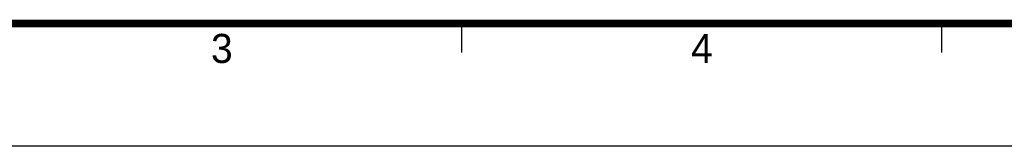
# Model space of a CAD drawing. Header units: millimetres. Extents: x 11 to 407, y 12 to 285.
# Tile 9 of 50: x 107 to 209, y 12 to 25. Entities that reach past the tile are written whole.
import ezdxf

# ---------------------------------------------------------------- set-up
doc = ezdxf.new("R2010")
doc.units = ezdxf.units.MM
doc.header["$LTSCALE"] = 23.1
doc.layers.get('0').update_dxf_attribs({"linetype": 'CONTINUOUS'})
doc.styles.add('TEXTSTYLE_2', font='txt')

msp = doc.modelspace()

# ---------------------------------------------------------------- linework, layer by layer
at = {"color": 7, "linetype": 'Continuous'}
for p, q in [((152.6825, 24.829), (152.6825, 21.829)), ((202.1825, 24.829), (202.1825, 21.829)), ((406.6465, 12.1674), (10.6465, 12.1674))]:
    msp.add_line(p, q, dxfattribs=at)
at = {"color": 7, "linetype": 'Continuous', "const_width": 0.8}
msp.add_lwpolyline([(390.1825, 24.829), (29.1825, 24.829)], dxfattribs=at)

# ---------------------------------------------------------------- texts
at = {"color": 7, "linetype": 'Continuous', "char_height": 3, "width": 3, "attachment_point": 1, "line_spacing_factor": 0.9, "style": 'TEXTSTYLE_2'}
for s, insert in [('3', (126.8417, 23.7642)), ('4', (176.3417, 23.7642))]:
    msp.add_mtext(s, dxfattribs=dict(at, insert=insert))

doc.saveas('drawing.dxf')
